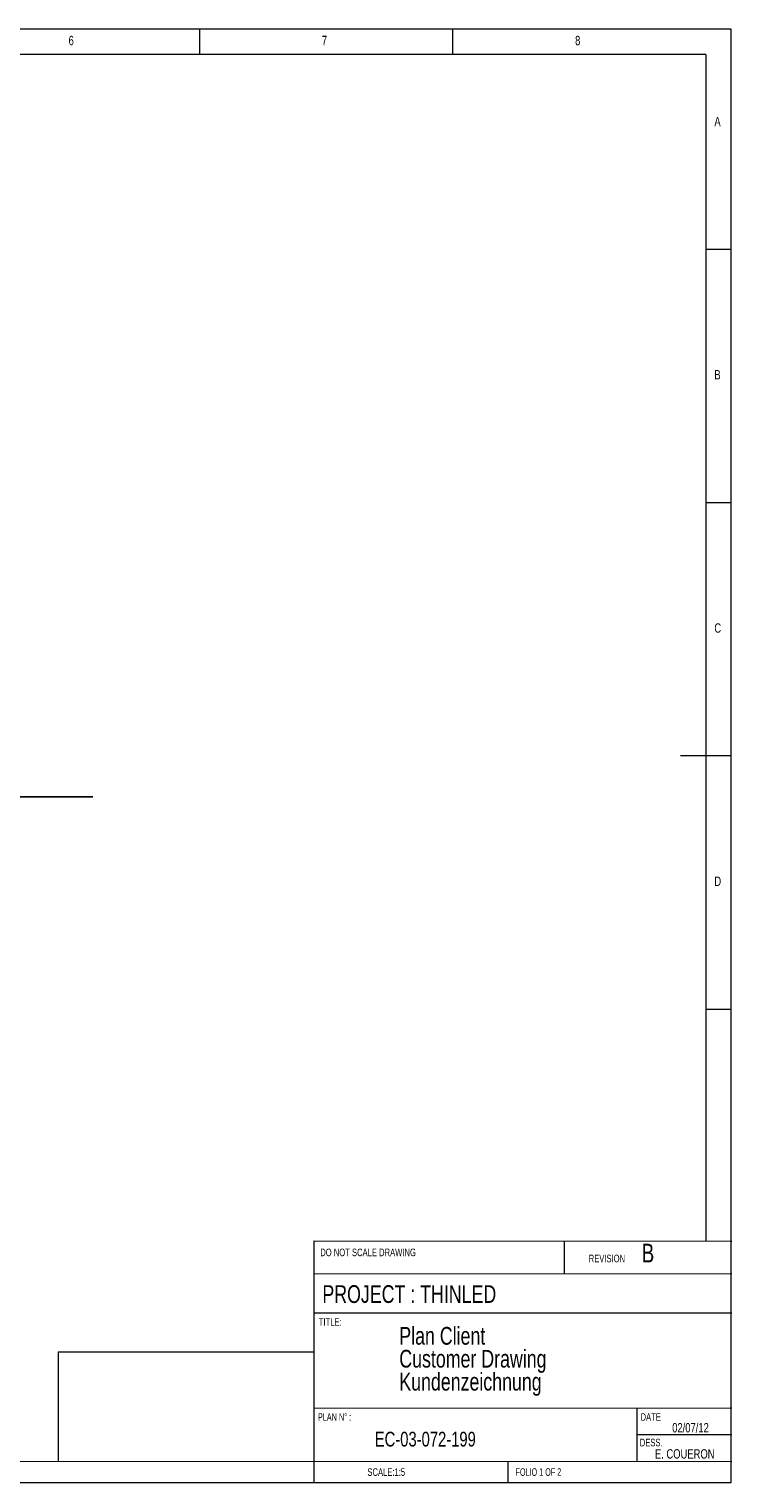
# Model space of a CAD drawing. Header units: millimetres. Extents: x 5 to 415, y 5 to 292.
# Tile 5 of 5: x 276 to 415, y 5 to 292. Entities that reach past the tile are written whole.
import ezdxf

# ---------------------------------------------------------------- set-up
doc = ezdxf.new("R2010")
doc.units = ezdxf.units.MM
doc.styles.add('SLDTEXTSTYLE0', font='TXT', dxfattribs={"width": 0.75})
doc.styles.add('SLDTEXTSTYLE1', font='TXT', dxfattribs={"width": 0.6875})
doc.styles.add('SLDTEXTSTYLE2', font='TXT', dxfattribs={"width": 0.694444})

# ---------------------------------------------------------------- blocks, each defined once
blk = doc.blocks.new('SW_NOTE_0')
at = {"color": 0, "linetype": 'Continuous', "lineweight": 0, "char_height": 3.5, "attachment_point": 1, "style": 'SLDTEXTSTYLE0'}
for s, insert in [('Plan Client ', (0, 4.51)), ('Customer Drawing', (0, -0.01)), ('Kundenzeichnung', (0, -4.54))]:
    blk.add_mtext(s, dxfattribs=dict(at, insert=insert))
blk = doc.blocks.new('SW_NOTE_4')
at = {"color": 0, "linetype": 'Continuous', "lineweight": 0}
for p, q in [((0, 0), (50.43, 0)), ((50.43, 0), (0, 0)), ((0, 0), (50.43, 0)), ((50.43, 0), (0, 0)), ((0, 0), (50.43, 0)), ((50.43, 0), (0, 0))]:
    blk.add_line(p, q, dxfattribs=at)
at = {"color": 0, "linetype": 'Continuous', "lineweight": 0, "char_height": 3.5, "attachment_point": 1, "style": 'SLDTEXTSTYLE0'}
for s, insert in [('2x trou taraudé M4', (0, 13.57)), ('2x Tapped hole M3', (0, 9.04)), ('2x Loch zu bohren M4 ', (0, 4.51))]:
    blk.add_mtext(s, dxfattribs=dict(at, insert=insert))

msp = doc.modelspace()

# ---------------------------------------------------------------- linework, layer by layer
at = {"color": 7, "linetype": 'Continuous', "lineweight": 0}
for p, q in [((415, 292), (5, 292)), ((310, 292), (310, 287)), ((360, 287), (360, 292)), ((415, 5), (415, 292)), ((410, 287), (10, 287)), ((410, 287), (410, 52.6626)), ((415, 248.5), (410, 248.5)), ((410, 198.5), (415, 198.5)), ((415, 148.5), (405, 148.5)), ((410, 98.5), (415, 98.5)), ((332.5612, 52.7499), (415.1315, 52.6568)), ((332.5612, 52.7499), (332.6002, 5)), ((382.0973, 46.2194), (382.0973, 52.694)), ((415.1315, 46.2634), (332.5666, 46.1534)), ((415.1315, 38.4482), (332.5729, 38.4482)), ((332.5791, 30.775), (282.0872, 30.775)), ((282.0872, 30.775), (282.0872, 9.2116)), ((332.5882, 19.6891), (415.1315, 19.7421)), ((396.4176, 9.1979), (396.4176, 19.6891)), ((415.1304, 14.4253), (396.4176, 14.4435)), ((257.4284, 9.2142), (415.1315, 9.1979)), ((370.9315, 4.9479), (370.9315, 9.1979)), ((5, 5), (415, 5))]:
    msp.add_line(p, q, dxfattribs=at)

# ---------------------------------------------------------------- block references
for name, p in [('SW_NOTE_4', (238.5208, 140.419)), ('SW_NOTE_0', (349.4599, 31.2323))]:
    msp.add_blockref(name, p, dxfattribs=at)

# ---------------------------------------------------------------- texts
at = {"color": 7, "linetype": 'Continuous', "lineweight": 0, "attachment_point": 1}
for s, insert, char_height, style in [('6', (284.1667, 290.668), 1.8521, 'SLDTEXTSTYLE0'), ('7', (334.1667, 290.668), 1.8521, 'SLDTEXTSTYLE0'), ('8', (384.1667, 290.668), 1.8521, 'SLDTEXTSTYLE0'), ('A', (411.6667, 274.668), 1.8521, 'SLDTEXTSTYLE0'), ('B', (411.6667, 224.668), 1.8521, 'SLDTEXTSTYLE0'), ('C', (411.6667, 174.668), 1.8521, 'SLDTEXTSTYLE0'), ('D', (411.6667, 124.668), 1.8521, 'SLDTEXTSTYLE0'), ('B', (397.3182, 52.1781), 3.7042, 'SLDTEXTSTYLE0'), ('DO NOT SCALE DRAWING', (333.8494, 51.2134), 1.5, 'SLDTEXTSTYLE0'), ('REVISION', (386.8558, 50.0108), 1.5, 'SLDTEXTSTYLE0'), ('PROJECT : THINLED', (334.2731, 43.9858), 3.5, 'SLDTEXTSTYLE0'), ('TITLE:', (333.5636, 37.4771), 1.5, 'SLDTEXTSTYLE0'), ('PLAN N° :', (333.3894, 18.7141), 1.5, 'SLDTEXTSTYLE2'), ('DATE', (397.0931, 18.7141), 1.5, 'SLDTEXTSTYLE0'), ('EC-03-072-199', (344.6132, 15.0472), 2.910417, 'SLDTEXTSTYLE0'), ('02/07/12', (403.3423, 16.7755), 1.85208, 'SLDTEXTSTYLE0'), ('DESS.', (396.9371, 13.6694), 1.5, 'SLDTEXTSTYLE0'), ('E. COUERON', (399.9282, 11.6086), 1.85208, 'SLDTEXTSTYLE0'), ('SCALE:1:5', (343.1674, 7.8394), 1.5, 'SLDTEXTSTYLE0'), ('FOLIO 1 OF 2', (372.4098, 7.848), 1.5, 'SLDTEXTSTYLE1')]:
    msp.add_mtext(s, dxfattribs=dict(at, insert=insert, char_height=char_height, style=style))

doc.saveas('drawing.dxf')
